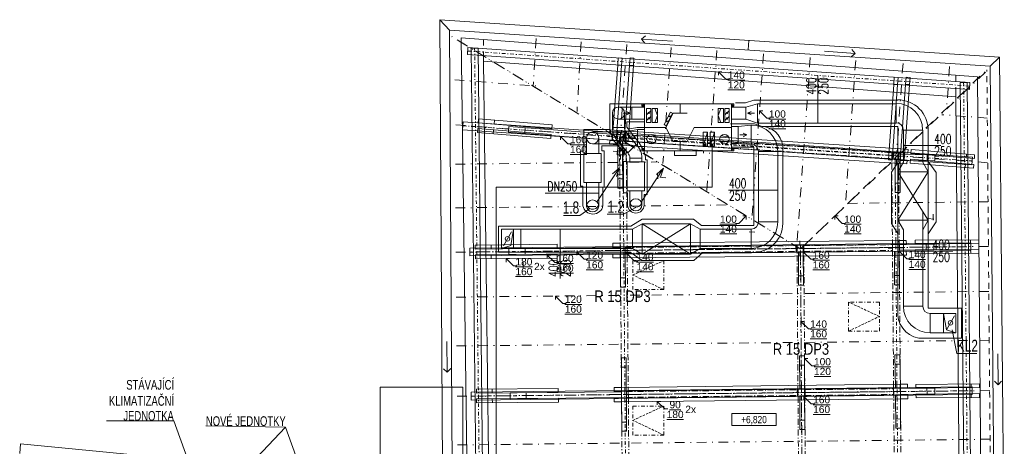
# Model space of a CAD drawing. Header units: millimetres. Extents: x -60701 to 301, y -7236 to 19148.
# Tile 5 of 5: x -20296 to 74, y 10323 to 19148. Entities that reach past the tile are written whole.
import ezdxf
from ezdxf.enums import TextEntityAlignment as Align

# ---------------------------------------------------------------- set-up
doc = ezdxf.new("R2010")
doc.units = ezdxf.units.MM
doc.header["$MEASUREMENT"] = 0
for name, pattern in [('Čerchovaná', [450, 200, -117.5, 15, -117.5]), ('Čerchovaná M', [225, 125, -42.5, 15, -42.5]), ('Čerchovaná S', [175, 75, -42.5, 15, -42.5]), ('Čárkovaná', [325, 200, -125]), ('čárkovaná 3', [75, 50, -25]), ('Čárkovaná M', [225, 125, -100])]:
    doc.linetypes.add(name, pattern=pattern)
doc.layers.get('0').update_dxf_attribs({"color": 252, "lineweight": 0})
for name, color, linetype, lineweight in [('2D prvky - obecné', 252, 'Continuous', 0), ('Anotace - SP', 252, 'Continuous', 0), ('Konstrukce - krov', 252, 'Continuous', 0), ('Konstrukce - nosné', 252, 'Continuous', 0), ('Kresby a obrázky', 252, 'Continuous', 0), ('Nové_0', 252, 'Continuous', 0), ('Nové_Konstrukce - krov', 252, 'Continuous', 0), ('Nové_Kresby a obrázky', 252, 'Continuous', 0), ('Nové_TZB - VZT', 252, 'Continuous', 0), ('Nové_VÝTAH VAR 1', 252, 'Continuous', 0), ('Pož_text', 1, 'Continuous', 35), ('TZB - VZT', 252, 'Continuous', 0)]:
    doc.layers.add(name, color=color, linetype=linetype, lineweight=lineweight)
doc.styles.add('GENEROVANÝ_STYL_1', font='arial.ttf')
doc.styles.add('GENEROVANÝ_STYL_2', font='RomanS.shx')
doc.styles.add('GENEROVANÝ_STYL_4', font='ARIALN.TTF')
doc.styles.add('PBŘ popis', font='arial.ttf', dxfattribs={"width": 0.8})

msp = doc.modelspace()

# ---------------------------------------------------------------- linework, layer by layer
at = {"layer": '2D prvky - obecné', "linetype": 'Čerchovaná'}
for p, q in [((-4156, 14414), (-11374, 18807)), ((-4141, 14406), (-287, 18114)), ((-4077, 4260), (-4141, 14406))]:
    msp.add_line(p, q, dxfattribs=at)
at = {"layer": '2D prvky - obecné', "linetype": 'Čárkovaná M'}
msp.add_line((-199, 7955), (-287, 18114), dxfattribs=at)
at = {"layer": 'Anotace - SP', "linetype": 'Continuous', "flags": 128}
msp.add_lwpolyline([(-5562, 10999), (-4649, 10999), (-4649, 10752), (-5562, 10752)], close=True, dxfattribs=at)
at = {"layer": 'Konstrukce - krov', "linetype": 'Čerchovaná'}
for p, q in [((-9614, 18761), (-9670, 17774)), ((-11203, 18703), (-4141, 14406)), ((-8683, 18692), (-8765, 17252)), ((-7735, 18634), (-7871, 16719)), ((-6819, 18572), (-6990, 16171)), ((-5873, 18509), (-6080, 15597)), ((-4907, 18442), (-5148, 15044)), ((-3941, 18368), (-4216, 14494)), ((-3001, 18306), (-3213, 15315)), ((-2022, 18241), (-2155, 16364)), ((-1059, 18180), (-1117, 17359)), ((-318, 18063), (-4132, 14415)), ((-11297, 17904), (-9585, 17774)), ((-279, 17114), (-1216, 17183)), ((-11276, 16971), (-7929, 16717)), ((-271, 16190), (-2115, 16326)), ((-11280, 16160), (-7098, 16205)), ((-11280, 15256), (-5655, 15315)), ((-264, 15382), (-3168, 15349)), ((-11275, 14339), (-4143, 14414)), ((-256, 14457), (-4143, 14413)), ((-11267, 13409), (-4134, 13484)), ((-248, 13527), (-4134, 13483)), ((-11258, 12398), (-4125, 12473)), ((-238, 12516), (-4125, 12472)), ((-11248, 11358), (-4129, 11433)), ((-229, 11476), (-4106, 11432)), ((-11239, 10352), (-4127, 10427)), ((-220, 10470), (-4106, 10426))]:
    msp.add_line(p, q, dxfattribs=at)
at = {"layer": 'Konstrukce - krov', "linetype": 'Continuous'}
for p, q in [((-11023, 18570), (-11033, 18431)), ((-639, 17846), (-11023, 18570)), ((-10954, 18560), (-10814, 18561)), ((-10954, 18560), (-10849, 8862)), ((-10814, 18561), (-10709, 8864)), ((-649, 17706), (-11033, 18431)), ((-837, 17851), (-697, 17852)), ((-837, 17851), (-743, 7736)), ((-697, 17852), (-603, 7721)), ((-639, 17846), (-649, 17706)), ((-11135, 16873), (-11124, 17033)), ((-11124, 17033), (-584, 16306)), ((-10808, 17015), (-10801, 17097)), ((-9288, 16891), (-10808, 17015)), ((-10801, 17097), (-9282, 16973)), ((-10475, 17071), (-10481, 16988)), ((-10183, 16822), (-10174, 16941)), ((-10174, 16941), (-7874, 16765)), ((-9839, 16916), (-9848, 16796)), ((-9282, 16973), (-9288, 16891)), ((-9282, 16973), (-9288, 16891)), ((-11135, 16873), (-595, 16146)), ((-10825, 16813), (-10818, 16895)), ((-9305, 16689), (-10825, 16813)), ((-10818, 16895), (-9298, 16771)), ((-10491, 16869), (-10498, 16786)), ((-7883, 16645), (-10183, 16822)), ((-9298, 16771), (-9305, 16689)), ((-9298, 16771), (-9305, 16689)), ((-7939, 16710), (-8019, 16715)), ((-7874, 16765), (-7883, 16645)), ((-7854, 16785), (-7849, 16864)), ((-7921, 15949), (-7923, 16640)), ((-7923, 16640), (-7823, 16640)), ((-7865, 16625), (-7870, 16545)), ((-7823, 16640), (-7821, 15950)), ((-7779, 16700), (-7700, 16694)), ((-2229, 16334), (-2309, 16339)), ((-2144, 16409), (-2139, 16488)), ((-1364, 16357), (-2076, 16350)), ((-2076, 16350), (-2075, 16230)), ((-2069, 16324), (-1990, 16318)), ((-1852, 16461), (-1858, 16382)), ((-1852, 16461), (-1858, 16382)), ((-1858, 16382), (-546, 16274)), ((-540, 16353), (-1852, 16461)), ((-1525, 16356), (-1524, 16236)), ((-1363, 16237), (-1364, 16357)), ((-711, 16368), (-717, 16288)), ((-595, 16146), (-584, 16306)), ((-546, 16274), (-540, 16353)), ((-7922, 16141), (-7822, 16142)), ((-2181, 15573), (-2183, 16264)), ((-2183, 16264), (-2083, 16264)), ((-2155, 16249), (-2160, 16169)), ((-2083, 16264), (-2081, 15574)), ((-2075, 16230), (-1363, 16237)), ((-1868, 16262), (-1874, 16182)), ((-1868, 16262), (-1874, 16182)), ((-1874, 16182), (-562, 16074)), ((-556, 16154), (-1868, 16262)), ((-727, 16168), (-733, 16088)), ((-562, 16074), (-556, 16154)), ((-7821, 15950), (-7921, 15949)), ((-2182, 15765), (-2082, 15766)), ((-2081, 15574), (-2181, 15573)), ((-10987, 14420), (-621, 14533)), ((-10871, 14485), (-9177, 14502)), ((-10870, 14403), (-10871, 14485)), ((-10543, 14489), (-10542, 14406)), ((-9177, 14502), (-9176, 14420)), ((-9177, 14502), (-9176, 14420)), ((-7800, 14455), (-7801, 14535)), ((-4157, 14494), (-4158, 14574)), ((-2171, 14506), (-2172, 14586)), ((-1384, 14505), (-2096, 14497)), ((-2096, 14497), (-2094, 14377)), ((-453, 14597), (-1769, 14584)), ((-1769, 14584), (-1769, 14504)), ((-1769, 14584), (-1769, 14504)), ((-1769, 14504), (-452, 14517)), ((-1545, 14503), (-1543, 14383)), ((-1382, 14385), (-1384, 14505)), ((-625, 14595), (-624, 14515)), ((-619, 14373), (-621, 14533)), ((-452, 14517), (-453, 14597)), ((-10985, 14260), (-10987, 14420)), ((-10985, 14260), (-619, 14373)), ((-9176, 14420), (-10870, 14403)), ((-10869, 14283), (-9175, 14300)), ((-10868, 14200), (-10869, 14283)), ((-10541, 14286), (-10540, 14203)), ((-10176, 14409), (-7870, 14434)), ((-10175, 14289), (-10176, 14409)), ((-7868, 14314), (-10175, 14289)), ((-9840, 14413), (-9839, 14293)), ((-9175, 14300), (-9174, 14217)), ((-9175, 14300), (-9174, 14217)), ((-7879, 14374), (-7959, 14373)), ((-7870, 14434), (-7868, 14314)), ((-7869, 14304), (-7769, 14305)), ((-7866, 13614), (-7869, 14304)), ((-7798, 14295), (-7797, 14215)), ((-7769, 14305), (-7766, 13614)), ((-7719, 14376), (-7639, 14377)), ((-4236, 14413), (-4316, 14413)), ((-4183, 13654), (-4185, 14345)), ((-4185, 14345), (-4085, 14345)), ((-4155, 14334), (-4154, 14254)), ((-4085, 14345), (-4083, 13655)), ((-4076, 14415), (-3996, 14416)), ((-2250, 14425), (-2330, 14424)), ((-2199, 14356), (-2099, 14357)), ((-2197, 13666), (-2199, 14356)), ((-2169, 14346), (-2168, 14266)), ((-2099, 14357), (-2097, 13666)), ((-2094, 14377), (-1382, 14385)), ((-2090, 14427), (-2010, 14427)), ((-451, 14397), (-1767, 14384)), ((-1767, 14384), (-1767, 14304)), ((-1767, 14384), (-1767, 14304)), ((-1767, 14304), (-450, 14317)), ((-623, 14395), (-622, 14315)), ((-450, 14317), (-451, 14397)), ((-9174, 14217), (-10868, 14200)), ((-2198, 13858), (-2098, 13858)), ((-7867, 13806), (-7767, 13806)), ((-4183, 13846), (-4083, 13847)), ((-4083, 13655), (-4183, 13654)), ((-2097, 13666), (-2197, 13666)), ((-7766, 13614), (-7866, 13614)), ((-7847, 12153), (-7846, 11463)), ((-7747, 12153), (-7847, 12153)), ((-7746, 11463), (-7747, 12153)), ((-4161, 12193), (-4159, 11502)), ((-4061, 12193), (-4161, 12193)), ((-4059, 11503), (-4061, 12193)), ((-2090, 12216), (-2190, 12214)), ((-2190, 12214), (-2177, 11524)), ((-2186, 12022), (-2086, 12024)), ((-2077, 11526), (-2090, 12216)), ((-7846, 11961), (-7746, 11961)), ((-4160, 12001), (-4060, 12001)), ((-2148, 11535), (-2149, 11615)), ((-440, 11616), (-1756, 11603)), ((-611, 11614), (-611, 11534)), ((-439, 11536), (-440, 11616)), ((-10959, 11440), (-593, 11552)), ((-10958, 11280), (-10959, 11440)), ((-10849, 11505), (-9154, 11522)), ((-10848, 11423), (-10849, 11505)), ((-9154, 11439), (-10848, 11423)), ((-10521, 11508), (-10520, 11426)), ((-10152, 11428), (-7846, 11453)), ((-10151, 11308), (-10152, 11428)), ((-9816, 11432), (-9815, 11312)), ((-9154, 11522), (-9154, 11439)), ((-9154, 11522), (-9154, 11439)), ((-7846, 11463), (-7746, 11463)), ((-7846, 11453), (-7844, 11333)), ((-7776, 11474), (-7777, 11554)), ((-4209, 11433), (-4289, 11432)), ((-4159, 11502), (-4059, 11503)), ((-4130, 11514), (-4131, 11594)), ((-4049, 11434), (-3969, 11435)), ((-2227, 11454), (-2307, 11453)), ((-2177, 11524), (-2077, 11526)), ((-1364, 11524), (-2076, 11516)), ((-2076, 11516), (-2075, 11396)), ((-2067, 11456), (-1987, 11457)), ((-1756, 11603), (-1755, 11523)), ((-1756, 11603), (-1755, 11523)), ((-1755, 11523), (-439, 11536)), ((-438, 11416), (-1754, 11403)), ((-1526, 11522), (-1524, 11402)), ((-1363, 11404), (-1364, 11524)), ((-609, 11414), (-609, 11334)), ((-592, 11392), (-593, 11552)), ((-437, 11336), (-438, 11416)), ((-10958, 11280), (-592, 11392)), ((-10847, 11303), (-9152, 11319)), ((-10846, 11220), (-10847, 11303)), ((-9152, 11237), (-10846, 11220)), ((-10519, 11306), (-10518, 11223)), ((-7844, 11333), (-10151, 11308)), ((-9152, 11319), (-9152, 11237)), ((-9152, 11319), (-9152, 11237)), ((-7855, 11393), (-7935, 11392)), ((-7845, 11323), (-7745, 11324)), ((-7842, 10633), (-7845, 11323)), ((-7774, 11314), (-7773, 11234)), ((-7745, 11324), (-7742, 10633)), ((-7695, 11395), (-7615, 11395)), ((-4156, 10674), (-4158, 11364)), ((-4158, 11364), (-4058, 11364)), ((-4128, 11354), (-4127, 11274)), ((-4058, 11364), (-4056, 10674)), ((-2173, 10695), (-2175, 11386)), ((-2175, 11386), (-2075, 11386)), ((-2147, 11375), (-2146, 11295)), ((-2075, 11396), (-1363, 11404)), ((-2075, 11386), (-2073, 10695)), ((-1754, 11403), (-1753, 11323)), ((-1754, 11403), (-1753, 11323)), ((-1753, 11323), (-437, 11336)), ((-7843, 10825), (-7743, 10825)), ((-4156, 10866), (-4056, 10866)), ((-2173, 10887), (-2073, 10888)), ((-7742, 10633), (-7842, 10633)), ((-4056, 10674), (-4156, 10674)), ((-2073, 10695), (-2173, 10695))]:
    msp.add_line(p, q, dxfattribs=at)
at = {"layer": 'Konstrukce - krov', "linetype": 'Čerchovaná S'}
for p, q in [((-10884, 18561), (-10779, 8863)), ((-644, 17776), (-11028, 18501)), ((-767, 17851), (-671, 7465)), ((-11130, 16953), (-589, 16226)), ((-7818, 16729), (-7738, 6812)), ((-7799, 16701), (-2223, 16333)), ((-2186, 16399), (-2101, 6033)), ((-4144, 14494), (-4077, 4178)), ((-10986, 14340), (-620, 14453)), ((-7769, 14376), (-4235, 14414)), ((-4076, 14415), (-2240, 14435)), ((-10959, 11360), (-593, 11472)), ((-7741, 11395), (-4208, 11434)), ((-4049, 11434), (-2216, 11454))]:
    msp.add_line(p, q, dxfattribs=at)
at = {"layer": 'Konstrukce - krov', "linetype": 'Čerchovaná M'}
for p, q in [((-7888, 16728), (-7748, 16729)), ((-7888, 16728), (-7808, 6811)), ((-7803, 16641), (-7795, 16760)), ((-7795, 16760), (-2219, 16393)), ((-7748, 16729), (-7668, 6812)), ((-7803, 16641), (-2227, 16273)), ((-2256, 16399), (-2116, 16400)), ((-2256, 16399), (-2171, 6033)), ((-2227, 16273), (-2219, 16393)), ((-2116, 16400), (-2031, 6034)), ((-7769, 14436), (-4236, 14474)), ((-4235, 14354), (-4236, 14474)), ((-4214, 14494), (-4074, 14495)), ((-4214, 14494), (-4147, 4178)), ((-4077, 14475), (-2241, 14495)), ((-4075, 14355), (-4077, 14475)), ((-4074, 14495), (-4007, 4179)), ((-2240, 14375), (-2241, 14495)), ((-7768, 14316), (-7769, 14436)), ((-7768, 14316), (-4235, 14354)), ((-4075, 14355), (-2240, 14375)), ((-7742, 11455), (-4209, 11494)), ((-7741, 11335), (-7742, 11455)), ((-4207, 11374), (-4209, 11494)), ((-4049, 11494), (-2216, 11514)), ((-4048, 11374), (-4049, 11494)), ((-2215, 11394), (-2216, 11514)), ((-7741, 11335), (-4207, 11374)), ((-4048, 11374), (-2215, 11394))]:
    msp.add_line(p, q, dxfattribs=at)
at = {"layer": 'Konstrukce - krov', "linetype": 'Continuous', "flags": 128}
for points in [[(-7934, 16640), (-7794, 16630), (-7785, 16770), (-7925, 16779)], [(-2224, 16264), (-2084, 16254), (-2075, 16394), (-2215, 16403)], [(-4225, 14344), (-4085, 14345), (-4087, 14485), (-4227, 14484)], [(-2239, 14355), (-2099, 14357), (-2101, 14497), (-2241, 14495)], [(-7868, 14304), (-7728, 14306), (-7730, 14446), (-7870, 14444)], [(-7844, 11323), (-7704, 11324), (-7706, 11464), (-7846, 11463)], [(-4198, 11363), (-4058, 11364), (-4060, 11504), (-4200, 11503)], [(-2217, 11384), (-2077, 11386), (-2078, 11526), (-2218, 11524)]]:
    msp.add_lwpolyline(points, close=True, dxfattribs=at)
at = {"layer": 'Konstrukce - krov', "linetype": 'Continuous'}
for p in [(-7859, 16705), (-2149, 16329), (-7799, 14375), (-4156, 14414), (-2170, 14426), (-4129, 11434), (-2147, 11455), (-7775, 11394)]:
    msp.add_point(p, dxfattribs=at)
at = {"layer": 'Konstrukce - nosné', "linetype": 'Continuous', "flags": 128}
for points in [[(-11160, 18775), (-10709, 18741)], [(-11160, 18775), (-11032, 9073)], [(-933, 18003), (-10709, 18741)], [(-10575, 8525), (-10704, 18289)], [(-10704, 18289), (-929, 17552)], [(-483, 17969), (-933, 18003)], [(-395, 8006), (-483, 17969)], [(-929, 17552), (-845, 8003)]]:
    msp.add_lwpolyline(points, dxfattribs=at)
at = {"layer": 'Kresby a obrázky', "linetype": 'Continuous'}
for p, q in [((-5688, 17915), (-5841, 18068)), ((-5841, 18068), (-5770, 18068)), ((-5841, 18068), (-5841, 17998)), ((-5619, 17915), (-5688, 17915)), ((-4838, 17111), (-4991, 17265)), ((-4991, 17265), (-4920, 17265)), ((-4991, 17265), (-4991, 17194)), ((-4769, 17111), (-4838, 17111)), ((-8953, 16580), (-9106, 16733)), ((-9106, 16733), (-9035, 16733)), ((-9106, 16733), (-9106, 16663)), ((-8884, 16580), (-8953, 16580)), ((-5417, 14935), (-5264, 15089)), ((-5264, 15089), (-5335, 15089)), ((-5264, 15089), (-5264, 15018)), ((-3278, 14935), (-3432, 15089)), ((-3432, 15089), (-3361, 15089)), ((-3432, 15089), (-3432, 15018)), ((-5486, 14935), (-5417, 14935)), ((-3210, 14935), (-3278, 14935)), ((-9228, 14125), (-9382, 14278)), ((-9382, 14278), (-9311, 14278)), ((-9382, 14278), (-9382, 14207)), ((-8618, 14192), (-8772, 14345)), ((-8772, 14345), (-8701, 14345)), ((-8772, 14345), (-8772, 14274)), ((-7575, 14152), (-7728, 14306)), ((-7728, 14306), (-7658, 14306)), ((-7728, 14306), (-7728, 14235)), ((-3932, 14192), (-4085, 14345)), ((-4085, 14345), (-4014, 14345)), ((-4085, 14345), (-4085, 14274)), ((-1946, 14203), (-2099, 14357)), ((-2099, 14357), (-2029, 14357)), ((-2099, 14357), (-2099, 14286)), ((-10082, 14053), (-10235, 14206)), ((-10235, 14206), (-10164, 14206)), ((-10235, 14206), (-10235, 14135)), ((-9160, 14125), (-9228, 14125)), ((-8550, 14192), (-8618, 14192)), ((-7506, 14152), (-7575, 14152)), ((-3863, 14192), (-3932, 14192)), ((-1877, 14203), (-1946, 14203)), ((-10013, 14053), (-10082, 14053)), ((-9059, 13277), (-9212, 13430)), ((-9212, 13430), (-9141, 13430)), ((-9212, 13430), (-9212, 13360)), ((-8990, 13277), (-9059, 13277)), ((-3980, 12752), (-4133, 12905)), ((-4133, 12905), (-4063, 12905)), ((-4133, 12905), (-4133, 12834)), ((-3911, 12752), (-3980, 12752)), ((-3905, 11986), (-4058, 12139)), ((-4058, 12139), (-3988, 12139)), ((-4058, 12139), (-4058, 12069)), ((-3836, 11986), (-3905, 11986)), ((-6952, 11097), (-7106, 11250)), ((-7106, 11250), (-7035, 11250)), ((-7106, 11250), (-7106, 11179)), ((-3922, 11201), (-4075, 11354)), ((-4075, 11354), (-4004, 11354)), ((-4075, 11354), (-4075, 11283)), ((-6884, 11097), (-6952, 11097)), ((-3853, 11201), (-3922, 11201))]:
    msp.add_line(p, q, dxfattribs=at)
at = {"layer": 'Nové_Konstrukce - krov', "linetype": 'Continuous'}
for p, q in [((-11401, 18932), (-11602, 19148)), ((-11602, 19148), (-11546, 9530)), ((-11345, 9312), (-11401, 18932)), ((-20296, 10172), (-20277, 10371)), ((-20277, 10371), (-11546, 9534))]:
    msp.add_line(p, q, dxfattribs=at)
at = {"layer": 'Nové_Konstrukce - krov', "linetype": 'Continuous', "flags": 128}
for points in [[(-218, 18187), (-11404, 18934), (-11602, 19148), (-23, 18374)], [(-221, 18185), (-126, 8002), (74, 8004), (-23, 18373)]]:
    msp.add_lwpolyline(points, close=True, dxfattribs=at)
at = {"layer": 'Nové_Kresby a obrázky', "linetype": 'Čerchovaná S'}
for p, q in [((-7611, 13564), (-7611, 14164)), ((-7611, 14164), (-6972, 14164)), ((-6972, 14164), (-6972, 13564)), ((-6972, 13564), (-7611, 13564)), ((-2510, 13306), (-3149, 13306)), ((-3149, 13306), (-3149, 12705)), ((-2510, 12705), (-2510, 13306)), ((-3149, 12705), (-2510, 12705)), ((-7611, 10556), (-7611, 11156)), ((-7611, 11156), (-6972, 11156)), ((-6972, 11156), (-6972, 10556)), ((-6972, 10556), (-7611, 10556))]:
    msp.add_line(p, q, dxfattribs=at)
at = {"layer": 'Nové_Kresby a obrázky', "linetype": 'čárkovaná 3'}
for p, q in [((-7611, 13868), (-6972, 14164)), ((-6972, 13564), (-7611, 13868)), ((-2510, 13009), (-3149, 13306)), ((-3149, 12705), (-2510, 13009)), ((-7611, 10860), (-6972, 11156)), ((-6972, 10556), (-7611, 10860))]:
    msp.add_line(p, q, dxfattribs=at)
at = {"layer": 'Nové_TZB - VZT', "linetype": 'Continuous'}
for p, q in [((-7430, 18744), (-7350, 18814)), ((-6794, 18704), (-7430, 18744)), ((-7430, 18744), (-7360, 18665)), ((-3648, 18494), (-3013, 18449)), ((-3013, 18449), (-3093, 18380)), ((-3013, 18449), (-3082, 18529)), ((-1579, 16543), (-2013, 16543)), ((-1579, 16543), (-1239, 16543)), ((-11457, 12490), (-11450, 11854)), ((-63, 12233), (-56, 11596)), ((-11450, 11854), (-11526, 11928)), ((-11450, 11854), (-11376, 11930)), ((-56, 11596), (-132, 11670)), ((-56, 11596), (18, 11672))]:
    msp.add_line(p, q, dxfattribs=at)
at = {"layer": 'Nové_VÝTAH VAR 1', "linetype": 'Continuous'}
for p, q in [((-11131, 11545), (-12842, 11545)), ((-12842, 11545), (-12842, 9415)), ((-11131, 9415), (-11131, 11545))]:
    msp.add_line(p, q, dxfattribs=at)
at = {"layer": 'TZB - VZT', "linetype": 'Čárkovaná'}
for p, q in [((-10704, 18289), (-10704, 18741)), ((-929, 17552), (-929, 18003))]:
    msp.add_line(p, q, dxfattribs=at)
at = {"layer": 'TZB - VZT', "linetype": 'Continuous'}
for p, q in [((-5226, 18522), (-5213, 18721)), ((-7915, 18359), (-7925, 18208)), ((-7835, 18354), (-7915, 18359)), ((-7845, 18203), (-7835, 18354)), ((-7670, 18359), (-7680, 18208)), ((-7590, 18354), (-7670, 18359)), ((-7601, 18203), (-7590, 18354)), ((-7925, 18208), (-8036, 16647)), ((-7956, 16641), (-7845, 18203)), ((-7845, 18203), (-7925, 18208)), ((-7925, 18208), (-7845, 18203)), ((-7680, 18208), (-7791, 16647)), ((-7711, 16641), (-7601, 18203)), ((-7601, 18203), (-7680, 18208)), ((-7680, 18208), (-7601, 18203)), ((-3784, 17994), (-3784, 17010)), ((-2202, 17961), (-2213, 17810)), ((-2122, 17955), (-2202, 17961)), ((-2133, 17804), (-2122, 17955)), ((-1957, 17961), (-1968, 17810)), ((-1877, 17955), (-1957, 17961)), ((-1888, 17804), (-1877, 17955)), ((-2213, 17810), (-2323, 16248)), ((-2244, 16242), (-2133, 17804)), ((-2133, 17804), (-2213, 17810)), ((-2213, 17810), (-2133, 17804)), ((-1968, 17810), (-2079, 16248)), ((-1999, 16242), (-1888, 17804)), ((-1888, 17804), (-1968, 17810)), ((-1968, 17810), (-1888, 17804)), ((-7424, 17406), (-8086, 17406)), ((-8086, 17406), (-8086, 16830)), ((-7910, 17341), (-7633, 17341)), ((-7633, 17091), (-7633, 17341)), ((-7633, 17341), (-7373, 17341)), ((-7424, 17356), (-7424, 17406)), ((-7424, 17406), (-7374, 17406)), ((-7386, 17406), (-7424, 17406)), ((-7424, 17406), (-7374, 17406)), ((-7374, 17356), (-7424, 17356)), ((-7386, 17356), (-7424, 17356)), ((-7424, 17356), (-7374, 17356)), ((-7386, 17406), (-7374, 17406)), ((-7386, 17356), (-7374, 17356)), ((-7374, 17406), (-7374, 17356)), ((-7374, 17356), (-7374, 17406)), ((-7373, 16436), (-7373, 17406)), ((-7373, 17406), (-5573, 17406)), ((-7373, 16436), (-7373, 17406)), ((-7373, 17406), (-5573, 17406)), ((-7373, 16436), (-7373, 17406)), ((-5573, 17406), (-7373, 17406)), ((-7373, 17341), (-7373, 17091)), ((-6635, 17406), (-6635, 17212)), ((-5573, 17406), (-5573, 16436)), ((-5573, 17406), (-5573, 16436)), ((-5573, 17406), (-5573, 16436)), ((-5573, 17341), (-5273, 17341)), ((-5573, 17091), (-5573, 17341)), ((-5572, 17356), (-5572, 17406)), ((-5572, 17406), (-5522, 17406)), ((-5572, 17406), (-5572, 17356)), ((-5522, 17406), (-5572, 17406)), ((-5560, 17406), (-5572, 17406)), ((-5522, 17356), (-5572, 17356)), ((-5522, 17356), (-5572, 17356)), ((-5560, 17356), (-5572, 17356)), ((-5560, 17406), (-5522, 17406)), ((-5560, 17356), (-5522, 17356)), ((-5522, 17406), (-5522, 17356)), ((-5486, 17426), (-5281, 17426)), ((-5281, 17426), (-5108, 17484)), ((-5273, 17341), (-5029, 17410)), ((-5273, 17341), (-5273, 17091)), ((-5108, 17484), (-2130, 17484)), ((-5029, 17410), (-5029, 17010)), ((-5029, 17410), (-2163, 17410)), ((-2163, 17010), (-2163, 17410)), ((-8034, 17219), (-8034, 16919)), ((-7670, 17216), (-7814, 17216)), ((-7670, 17216), (-7814, 17216)), ((-7670, 17216), (-7814, 17216)), ((-7784, 16919), (-7784, 17219)), ((-7670, 17216), (-7742, 17252)), ((-7670, 17216), (-7742, 17252)), ((-7670, 17216), (-7742, 17252)), ((-7670, 17216), (-7742, 17180)), ((-7670, 17216), (-7742, 17180)), ((-7670, 17216), (-7742, 17180)), ((-7328, 17018), (-7328, 17309)), ((-7328, 17309), (-7238, 17309)), ((-7247, 17258), (-7319, 17186)), ((-7247, 17142), (-7319, 17070)), ((-7238, 17309), (-7238, 17018)), ((-7211, 17018), (-7211, 17309)), ((-7211, 17309), (-7103, 17309)), ((-7157, 17309), (-7103, 17164)), ((-7157, 17018), (-7103, 17164)), ((-7103, 17309), (-7103, 17018)), ((-6965, 16977), (-6833, 17237)), ((-6926, 16921), (-6780, 17212)), ((-6789, 17215), (-6921, 16955)), ((-6824, 17156), (-6877, 17139)), ((-6833, 17237), (-6789, 17215)), ((-6780, 17212), (-6635, 17212)), ((-6635, 17212), (-6489, 17212)), ((-5843, 17018), (-5843, 17309)), ((-5843, 17309), (-5735, 17309)), ((-5789, 17309), (-5843, 17164)), ((-5789, 17018), (-5843, 17164)), ((-5735, 17309), (-5735, 17018)), ((-5708, 17018), (-5708, 17309)), ((-5708, 17309), (-5618, 17309)), ((-5627, 17258), (-5699, 17186)), ((-5627, 17142), (-5699, 17070)), ((-5618, 17309), (-5618, 17018)), ((-5238, 17216), (-5166, 17252)), ((-5238, 17216), (-5094, 17216)), ((-5238, 17216), (-5166, 17180)), ((-7784, 16919), (-8034, 16919)), ((-8034, 16919), (-7784, 16919)), ((-7910, 17091), (-7633, 17091)), ((-7373, 17035), (-7733, 17035)), ((-7733, 17035), (-7733, 16926)), ((-7733, 16926), (-7479, 16598)), ((-7524, 16919), (-7706, 16886)), ((-7373, 17091), (-7633, 17091)), ((-7370, 16919), (-7524, 16919)), ((-7373, 16921), (-6926, 16921)), ((-7238, 17018), (-7328, 17018)), ((-7103, 17018), (-7211, 17018)), ((-6921, 16955), (-6965, 16977)), ((-6877, 17053), (-6930, 17036)), ((-6780, 16630), (-6926, 16921)), ((-6344, 16921), (-6489, 16630)), ((-5573, 16921), (-6344, 16921)), ((-5735, 17018), (-5843, 17018)), ((-5618, 17018), (-5708, 17018)), ((-5593, 16992), (-5096, 16992)), ((-5273, 17091), (-5573, 17091)), ((-5573, 16938), (-5433, 16938)), ((-5573, 16588), (-5573, 16938)), ((-5433, 16938), (-5162, 16968)), ((-5433, 16938), (-5433, 16588)), ((-5273, 17091), (-5029, 17010)), ((-5162, 16568), (-5162, 16968)), ((-5096, 16992), (-4933, 16939)), ((-5029, 17010), (-2163, 17010)), ((-4933, 16939), (-2128, 16939)), ((-2128, 13021), (-2128, 16939)), ((-8624, 16429), (-8624, 16876)), ((-8624, 16876), (-8086, 16876)), ((-8439, 16827), (-7763, 16827)), ((-8086, 16830), (-8025, 16672)), ((-8070, 16869), (-8076, 16789)), ((-8076, 16789), (-7925, 16779)), ((-7919, 16859), (-8070, 16869)), ((-7919, 16859), (-7925, 16779)), ((-7925, 16779), (-7919, 16859)), ((-7925, 16779), (-2075, 16394)), ((-2070, 16474), (-7919, 16859)), ((-7917, 16636), (-7740, 16813)), ((-7763, 16827), (-7513, 16878)), ((-7763, 16577), (-7763, 16827)), ((-7740, 16813), (-7541, 16569)), ((-7694, 16703), (-7622, 16739)), ((-7694, 16703), (-7622, 16739)), ((-7694, 16703), (-7622, 16739)), ((-7513, 16528), (-7513, 16878)), ((-7513, 16878), (-7373, 16878)), ((-7373, 16878), (-7373, 16528)), ((-7159, 16748), (-7314, 16722)), ((-6158, 16533), (-6158, 16824)), ((-6158, 16824), (-6068, 16824)), ((-6068, 16824), (-6158, 16533)), ((-6068, 16824), (-6068, 16533)), ((-6014, 16533), (-6014, 16824)), ((-6014, 16824), (-5924, 16824)), ((-5924, 16824), (-6014, 16533)), ((-5924, 16824), (-5924, 16533)), ((-5786, 16748), (-5631, 16722)), ((-5398, 16763), (-5254, 16763)), ((-5254, 16763), (-5326, 16799)), ((-5254, 16763), (-5326, 16727)), ((-2016, 16866), (-1616, 16866)), ((-2013, 16198), (-2013, 16860)), ((-1613, 16198), (-1613, 16860)), ((-1501, 16860), (-1501, 13179)), ((-8568, 16696), (-8568, 16379)), ((-8439, 16577), (-7763, 16577)), ((-8318, 16702), (-8318, 16379)), ((-7913, 16538), (-8252, 16538)), ((-8252, 16538), (-8252, 16432)), ((-8089, 16650), (-8094, 16570)), ((-8094, 16570), (-7943, 16560)), ((-7938, 16640), (-8089, 16650)), ((-8036, 16647), (-7956, 16641)), ((-8025, 16672), (-7752, 16351)), ((-7938, 16640), (-7943, 16560)), ((-7943, 16560), (-7938, 16640)), ((-7943, 16560), (-2093, 16175)), ((-2088, 16255), (-7938, 16640)), ((-7917, 16636), (-7718, 16392)), ((-7854, 16499), (-7849, 16579)), ((-7791, 16647), (-7711, 16641)), ((-7763, 16577), (-7513, 16528)), ((-7718, 16392), (-7541, 16569)), ((-7550, 16703), (-7694, 16703)), ((-7694, 16703), (-7622, 16667)), ((-7550, 16703), (-7694, 16703)), ((-7694, 16703), (-7622, 16667)), ((-7550, 16703), (-7694, 16703)), ((-7694, 16703), (-7622, 16667)), ((-7373, 16528), (-7513, 16528)), ((-7479, 16598), (-7386, 16435)), ((-7159, 16610), (-7314, 16636)), ((-6489, 16630), (-6780, 16630)), ((-6635, 16436), (-6635, 16630)), ((-6068, 16533), (-6158, 16533)), ((-6100, 16560), (-6125, 16560)), ((-6113, 16573), (-6113, 16548)), ((-5924, 16533), (-6014, 16533)), ((-5956, 16560), (-5981, 16560)), ((-5969, 16533), (-5969, 15683)), ((-5786, 16610), (-5631, 16636)), ((-5433, 16588), (-5573, 16588)), ((-5109, 16512), (-5553, 16512)), ((-5433, 16588), (-5162, 16568)), ((-5109, 14894), (-5109, 16512)), ((-8693, 15701), (-8693, 16429)), ((-8693, 16429), (-8624, 16429)), ((-8622, 15779), (-8622, 16379)), ((-8622, 16379), (-8267, 16379)), ((-8267, 16379), (-8267, 15779)), ((-8252, 16432), (-8207, 16432)), ((-8207, 16432), (-8207, 15687)), ((-7939, 16424), (-8019, 16429)), ((-7925, 16493), (-7934, 16354)), ((-7934, 16354), (-7794, 16344)), ((-7924, 16491), (-7933, 16371)), ((-7924, 16491), (-7933, 16371)), ((-7811, 16429), (-7930, 16437)), ((-7811, 16429), (-7930, 16437)), ((-7785, 16484), (-7925, 16493)), ((-7921, 15663), (-7923, 16354)), ((-7923, 16354), (-7823, 16354)), ((-7874, 16479), (-7883, 16360)), ((-7865, 16339), (-7870, 16259)), ((-7859, 16419), (-7859, 16419)), ((-7823, 16354), (-7821, 15664)), ((-7794, 16344), (-7785, 16484)), ((-7779, 16414), (-7700, 16408)), ((-7752, 16351), (-7752, 16213)), ((-7424, 16436), (-7424, 16486)), ((-7424, 16486), (-7374, 16486)), ((-7386, 16486), (-7424, 16486)), ((-7424, 16486), (-7374, 16486)), ((-7374, 16436), (-7424, 16436)), ((-7386, 16436), (-7424, 16436)), ((-7424, 16436), (-7374, 16436)), ((-7386, 16486), (-7374, 16486)), ((-7386, 16436), (-7374, 16436)), ((-7386, 16435), (-7351, 16310)), ((-7374, 16486), (-7374, 16436)), ((-7374, 16436), (-7374, 16486)), ((-5573, 16436), (-7373, 16436)), ((-5573, 16436), (-7373, 16436)), ((-5573, 16436), (-7373, 16436)), ((-7351, 16310), (-7351, 16246)), ((-7318, 16436), (-7318, 16386)), ((-6748, 16336), (-6748, 16436)), ((-6748, 16436), (-6298, 16436)), ((-6298, 16336), (-6748, 16336)), ((-6298, 16436), (-6298, 16336)), ((-6148, 16436), (-6148, 16386)), ((-5572, 16436), (-5572, 16486)), ((-5572, 16486), (-5522, 16486)), ((-5572, 16486), (-5572, 16436)), ((-5522, 16486), (-5572, 16486)), ((-5560, 16486), (-5572, 16486)), ((-5522, 16436), (-5572, 16436)), ((-5522, 16436), (-5572, 16436)), ((-5560, 16436), (-5572, 16436)), ((-5560, 16486), (-5522, 16486)), ((-5560, 16436), (-5522, 16436)), ((-5522, 16486), (-5522, 16436)), ((-5012, 14968), (-5012, 16418)), ((-5012, 16418), (-4612, 16418)), ((-4612, 14968), (-4612, 16418)), ((-4509, 16451), (-4509, 14934)), ((-2075, 16394), (-2070, 16474)), ((-2070, 16474), (-2075, 16394)), ((-2075, 16394), (-1924, 16384)), ((-1918, 16464), (-2070, 16474)), ((-1924, 16384), (-1918, 16464)), ((-7753, 16218), (-7804, 16218)), ((-7804, 16218), (-7804, 15567)), ((-7727, 15607), (-7727, 16207)), ((-7727, 16207), (-7372, 16207)), ((-7674, 16286), (-7674, 16207)), ((-7674, 16286), (-7424, 16286)), ((-7424, 16286), (-7424, 16207)), ((-7372, 16207), (-7372, 15607)), ((-7316, 16246), (-7351, 16246)), ((-7316, 15529), (-7316, 16246)), ((-2323, 16248), (-2244, 16242)), ((-2260, 15996), (-2124, 16200)), ((-2013, 16198), (-2131, 15998)), ((-2093, 16175), (-2088, 16255)), ((-2088, 16255), (-2093, 16175)), ((-2093, 16175), (-1942, 16165)), ((-1937, 16245), (-2088, 16255)), ((-2079, 16248), (-1999, 16242)), ((-1942, 16165), (-1937, 16245)), ((-1613, 16198), (-1501, 15998)), ((-1504, 16217), (-1333, 15988)), ((-8350, 15387), (-7885, 16087)), ((-7885, 16087), (-8032, 15957)), ((-7885, 16087), (-7948, 15902)), ((-7440, 15375), (-6975, 16075)), ((-6975, 16075), (-7122, 15945)), ((-7098, 15979), (-7097, 15859)), ((-7098, 15979), (-7097, 15859)), ((-6930, 15880), (-7050, 15889)), ((-6930, 15880), (-7050, 15889)), ((-6975, 16075), (-7038, 15889)), ((-2260, 14932), (-2260, 15996)), ((-2131, 14998), (-2131, 15998)), ((-2131, 15998), (-1501, 15998)), ((-1501, 15998), (-2131, 14998)), ((-1501, 14998), (-2131, 15998)), ((-1501, 15998), (-1501, 14998)), ((-1333, 15988), (-1333, 14966)), ((-8644, 15701), (-8693, 15701)), ((-8644, 15297), (-8644, 15701)), ((-8267, 15779), (-8622, 15779)), ((-8568, 15779), (-8568, 15288)), ((-8318, 15779), (-8318, 15286)), ((-8207, 15687), (-8231, 15687)), ((-8231, 15687), (-8231, 15301)), ((-7922, 15855), (-7822, 15856)), ((-5969, 15683), (-10436, 15683)), ((-10436, 15683), (-10436, 8240)), ((-9426, 15561), (-8568, 15561)), ((-8318, 15561), (-8568, 15561)), ((-7821, 15664), (-7921, 15663)), ((-7804, 15567), (-7722, 15567)), ((-7372, 15607), (-7727, 15607)), ((-7722, 15567), (-7722, 15307)), ((-7674, 15607), (-7674, 15306)), ((-7424, 15607), (-7424, 15306)), ((-7377, 15310), (-7377, 15529)), ((-7377, 15529), (-7316, 15529)), ((-5634, 15623), (-5012, 15623)), ((-5012, 15623), (-4612, 15623)), ((-8709, 15099), (-9045, 15099)), ((-8709, 15099), (-8498, 15243)), ((-7806, 15123), (-8143, 15123)), ((-7807, 15123), (-7552, 15261)), ((-1613, 13205), (-1613, 15176)), ((-1397, 15003), (-1399, 15123)), ((-1397, 15003), (-1399, 15123)), ((-10391, 14877), (-7650, 14877)), ((-10391, 14877), (-10391, 14338)), ((-7650, 14877), (-7415, 15025)), ((-7615, 14815), (-7415, 14926)), ((-7415, 15025), (-6359, 15025)), ((-7415, 14296), (-7415, 14926)), ((-7415, 14926), (-6415, 14926)), ((-7415, 14296), (-6415, 14926)), ((-7415, 14926), (-6415, 14296)), ((-6415, 14926), (-6415, 14296)), ((-6415, 14926), (-6215, 14815)), ((-6359, 15025), (-6189, 14894)), ((-6189, 14894), (-5109, 14894)), ((-5012, 14968), (-4612, 14968)), ((-2124, 14711), (-2260, 14932)), ((-1501, 14998), (-2131, 14998)), ((-2013, 14798), (-2131, 14998)), ((-1501, 14998), (-1613, 14798)), ((-1333, 14966), (-1504, 14720)), ((-1383, 15025), (-1503, 15033)), ((-1383, 15025), (-1503, 15033)), ((-10328, 14815), (-10328, 14415)), ((-10078, 14815), (-10328, 14815)), ((-10287, 14469), (-10123, 14760)), ((-10138, 14477), (-10078, 14815)), ((-10078, 14415), (-10078, 14815)), ((-10078, 14815), (-7615, 14815)), ((-9928, 14415), (-9928, 14815)), ((-9115, 14415), (-9115, 14815)), ((-7615, 14415), (-7615, 14815)), ((-6215, 14815), (-5162, 14815)), ((-6215, 14815), (-6215, 14415)), ((-5089, 14754), (-5208, 14762)), ((-5089, 14754), (-5208, 14762)), ((-5162, 14815), (-5162, 14415)), ((-2013, 13220), (-2013, 14798)), ((-10328, 14415), (-10138, 14477)), ((-7872, 14524), (-8024, 14523)), ((-8024, 14523), (-8023, 14443)), ((-2105, 14577), (-7872, 14524)), ((-7872, 14524), (-7872, 14444)), ((-7872, 14444), (-7872, 14524)), ((-7872, 14444), (-2104, 14497)), ((-1954, 14579), (-2105, 14577)), ((-2104, 14497), (-2105, 14577)), ((-2105, 14577), (-2104, 14497)), ((-2104, 14497), (-1953, 14499)), ((-1953, 14499), (-1954, 14579)), ((-10391, 14338), (-7666, 14338)), ((-10078, 14415), (-10328, 14415)), ((-10078, 14415), (-7615, 14415)), ((-9115, 13792), (-9115, 14415)), ((-7872, 14305), (-8024, 14304)), ((-8024, 14304), (-8023, 14224)), ((-8023, 14443), (-7872, 14444)), ((-2105, 14358), (-7872, 14305)), ((-7872, 14305), (-7872, 14225)), ((-7872, 14225), (-7872, 14305)), ((-7872, 14225), (-2104, 14278)), ((-7666, 14338), (-7418, 14164)), ((-7615, 14415), (-7415, 14296)), ((-6415, 14296), (-7415, 14296)), ((-6215, 14415), (-6415, 14296)), ((-6348, 14164), (-6163, 14332)), ((-6215, 14415), (-5162, 14415)), ((-6163, 14332), (-5198, 14332)), ((-5198, 14332), (-5144, 14335)), ((-1954, 14360), (-2105, 14358)), ((-2104, 14278), (-2105, 14358)), ((-2105, 14358), (-2104, 14278)), ((-2104, 14278), (-1953, 14280)), ((-1613, 14357), (-2013, 14357)), ((-1953, 14280), (-1954, 14360)), ((-1613, 14357), (-990, 14357)), ((-9881, 14126), (-9879, 14006)), ((-9177, 14216), (-9176, 14134)), ((-9177, 14216), (-9176, 14134)), ((-8023, 14224), (-7872, 14225)), ((-7418, 14164), (-6348, 14164)), ((-9175, 14014), (-9174, 13931)), ((-9175, 14014), (-9174, 13931)), ((-1613, 13220), (-2013, 13220)), ((-1501, 13179), (-1200, 13179)), ((-1181, 13070), (-1463, 13070)), ((-1463, 13070), (-1463, 12670)), ((-1190, 13179), (-809, 13179)), ((-1181, 12670), (-1181, 13070)), ((-1181, 13070), (-931, 13070)), ((-1121, 12732), (-1181, 13070)), ((-1181, 12670), (-1181, 13070)), ((-931, 13070), (-931, 12670)), ((-809, 13179), (-809, 12558)), ((-1122, 12731), (-958, 13021)), ((-1181, 12670), (-1463, 12670)), ((-1181, 12670), (-931, 12670)), ((-931, 12670), (-1121, 12732)), ((-1008, 12730), (-911, 12246)), ((-1697, 12560), (-1183, 12558)), ((-809, 12558), (-1181, 12558)), ((-911, 12246), (-495, 12246)), ((-7847, 11542), (-7998, 11540)), ((-7998, 11540), (-7997, 11460)), ((-7997, 11460), (-7846, 11462)), ((-2079, 11606), (-7847, 11542)), ((-7847, 11542), (-7846, 11462)), ((-7846, 11462), (-7847, 11542)), ((-7846, 11462), (-2078, 11526)), ((-1928, 11607), (-2079, 11606)), ((-2078, 11526), (-2079, 11606)), ((-2079, 11606), (-2078, 11526)), ((-2078, 11526), (-1927, 11527)), ((-1927, 11527), (-1928, 11607)), ((-7844, 11322), (-7996, 11320)), ((-7996, 11320), (-7995, 11240)), ((-7995, 11240), (-7843, 11242)), ((-2077, 11386), (-7844, 11322)), ((-7844, 11322), (-7843, 11242)), ((-7843, 11242), (-7844, 11322)), ((-7843, 11242), (-2076, 11306)), ((-1925, 11387), (-2077, 11386)), ((-2076, 11306), (-2077, 11386)), ((-2077, 11386), (-2076, 11306)), ((-2076, 11306), (-1924, 11307)), ((-1924, 11307), (-1925, 11387)), ((-17108, 10851), (-18498, 10851)), ((-17108, 10851), (-16830, 10082)), ((-14796, 10721), (-16444, 10745)), ((-14796, 10721), (-15509, 9967)), ((-14796, 10721), (-14518, 9952))]:
    msp.add_line(p, q, dxfattribs=at)
at = {"layer": 'TZB - VZT', "linetype": 'Čerchovaná M'}
for p, q in [((-7888, 16442), (-7748, 16444)), ((-7803, 16355), (-7795, 16475))]:
    msp.add_line(p, q, dxfattribs=at)
at = {"layer": 'TZB - VZT', "linetype": 'Continuous'}
for centre, radius in [((-7909, 17216), 125), ((-7399, 17381), 5), ((-5547, 17381), 5), ((-7283, 17222), 13), ((-7283, 17106), 13), ((-6851, 17148), 7), ((-5663, 17222), 13), ((-5663, 17106), 13), ((-6903, 17044), 7), ((-8443, 16702), 125), ((-7227, 16679), 97), ((-5718, 16679), 97), ((-6113, 16560), 18), ((-5969, 16560), 18), ((-7399, 16461), 5), ((-5547, 16461), 5), ((-8443, 15295), 125), ((-7548, 15319), 125), ((-10205, 14614), 46.9), ((-1040, 12876), 46.9)]:
    msp.add_circle(centre, radius, dxfattribs=at)
for centre, radius, start, end in [((-7910, 17340), 0.5, 90, 180), ((-2166, 16866), 550, 0, 90), ((-2127, 16864), 626, 359.5727, 90.5289), ((-7634, 16919), 400, 180, 225), ((-7910, 17091), 0.5, 180, 270), ((-7634, 16919), 150, 180, 225), ((-7782, 17091), 0.5, 180, 270), ((-5162, 16418), 550, 0, 90), ((-4979, 16476), 472, 356.972, 78.6129), ((-2166, 16866), 150, 0, 90), ((-7824, 16286), 400, 0, 45), ((-5162, 16418), 150, 0, 90), ((-7824, 16286), 150, 0, 45), ((-8438, 15337), 210, 191.063, 350.1443), ((-8443, 15353), 125, 193.4097, 3.9221), ((-7550, 15322), 173, 185.0405, 356.1669), ((-7548, 15394), 125, 197.4863, 342.5137), ((-5162, 14968), 150, 270, 0), ((-5162, 14968), 550, 270, 0), ((-5114, 14940), 606, 267.1573, 359.4455), ((-1602, 13080), 529, 173.5793, 259.5943), ((-1463, 13220), 550, 180, 270), ((-1463, 13220), 150, 180, 270)]:
    msp.add_arc(centre, radius, start, end, dxfattribs=at)

# ---------------------------------------------------------------- texts
at = {"style": 'GENEROVANÝ_STYL_1', "width": 0.7}
for s, p in [('STÁVAJÍCÍ', (-18091, 11495)), ('KLIMATIZAČNÍ', (-18450, 11162)), ('JEDNOTKA', (-18151, 10853))]:
    msp.add_text(s, height=200, dxfattribs=at).set_placement(p)
at = {"layer": 'Anotace - SP', "style": 'GENEROVANÝ_STYL_1'}
for s, p in [('%%U140', (-3944, 12777)), ('%%U160', (-3944, 12576))]:
    msp.add_text(s, height=150, dxfattribs=at).set_placement(p)
at = {"layer": 'Anotace - SP', "linetype": 'Continuous', "char_height": 150, "attachment_point": 5, "line_spacing_factor": 0.804162, "style": 'GENEROVANÝ_STYL_1'}
for s, insert in [('\\A1;{\\L140\\P120}', (-5471, 17900)), ('\\A1;{\\L100\\P140}', (-4621, 17096)), ('\\A1;{\\L160\\P160}', (-8736, 16565)), ('\\A1;{\\L100\\P140}', (-5634, 14920)), ('\\A1;{\\L100\\P140}', (-3062, 14920)), ('\\A1;{\\L160\\P160}', (-9011, 14109)), ('\\A1;{\\L120\\P160}', (-8401, 14176)), ('\\A1;{\\L140\\P140}', (-7358, 14137)), ('\\A1;{\\L160\\P160}', (-3715, 14176)), ('\\A1;{\\L140\\P140}', (-1729, 14188)), ('\\A1;{\\L180\\P160}', (-9865, 14037)), ('\\A1;{\\L120\\P160}', (-8842, 13262)), ('\\A1;{\\L100\\P120}', (-3688, 11971)), ('\\A1;{\\L90\\P180}', (-6736, 11082)), ('\\A1;{\\L160\\P160}', (-3705, 11186))]:
    msp.add_mtext(s, dxfattribs=dict(at, insert=insert))
at = {"layer": 'Anotace - SP', "linetype": 'Continuous', "char_height": 150, "attachment_point": 5}
for s, insert, style in [('\\A1;2x', (-9544, 14043), 'GENEROVANÝ_STYL_1'), ('\\A1;2x', (-6415, 11087), 'GENEROVANÝ_STYL_1'), ('\\A1;+6,820', (-5105, 10862), 'GENEROVANÝ_STYL_4')]:
    msp.add_mtext(s, dxfattribs=dict(at, insert=insert, style=style))
at = {"layer": 'Nové_0', "style": 'GENEROVANÝ_STYL_1', "width": 0.7}
msp.add_text('KL2', height=250, dxfattribs=at).set_placement((-907, 12278))
at = {"layer": 'Nové_0', "linetype": 'Continuous', "char_height": 200, "attachment_point": 7, "rotation": 90, "style": 'GENEROVANÝ_STYL_2'}
for s, insert in [('\\A1;{\\W0.7;400}', (-3820, 17595)), ('\\A1;{\\W0.7;250}', (-3569, 17595)), ('\\A1;{\\W0.7;400}', (-9151, 13825)), ('\\A1;{\\W0.7;250}', (-8900, 13825))]:
    msp.add_mtext(s, dxfattribs=dict(at, insert=insert))
at = {"layer": 'Nové_0', "linetype": 'Continuous', "attachment_point": 7}
for s, insert, char_height, style in [('\\A1;{\\W0.7;400}', (-1378, 16579), 200, 'GENEROVANÝ_STYL_2'), ('\\A1;{\\W0.7;250}', (-1378, 16328), 200, 'GENEROVANÝ_STYL_2'), ('\\A1;{\\W0.7;DN250}', (-9378, 15598), 200, 'GENEROVANÝ_STYL_2'), ('\\A1;{\\W0.7;400}', (-5622, 15660), 200, 'GENEROVANÝ_STYL_2'), ('\\A1;{\\W0.7;250}', (-5622, 15409), 200, 'GENEROVANÝ_STYL_2'), ('\\A1;{\\W0.7;1.8}', (-9061, 15135), 250, 'GENEROVANÝ_STYL_1'), ('\\A1;{\\W0.7;1.2}', (-8134, 15153), 250, 'GENEROVANÝ_STYL_1'), ('\\A1;{\\W0.7;400}', (-1412, 14393), 200, 'GENEROVANÝ_STYL_2'), ('\\A1;{\\W0.7;250}', (-1412, 14142), 200, 'GENEROVANÝ_STYL_2'), ('\\A1;{\\W0.7;NOVÉ JEDNOTKY}', (-16444, 10742), 200, 'GENEROVANÝ_STYL_1')]:
    msp.add_mtext(s, dxfattribs=dict(at, insert=insert, char_height=char_height, style=style))
at = {"layer": 'Pož_text', "ltscale": 75, "style": 'PBŘ popis', "width": 0.8}
for p in [(-7826, 13427), (-4133, 12337)]:
    msp.add_text('R 15 DP3', height=240.6, dxfattribs=at).set_placement(p, align=Align.MIDDLE)

doc.saveas('drawing.dxf')
